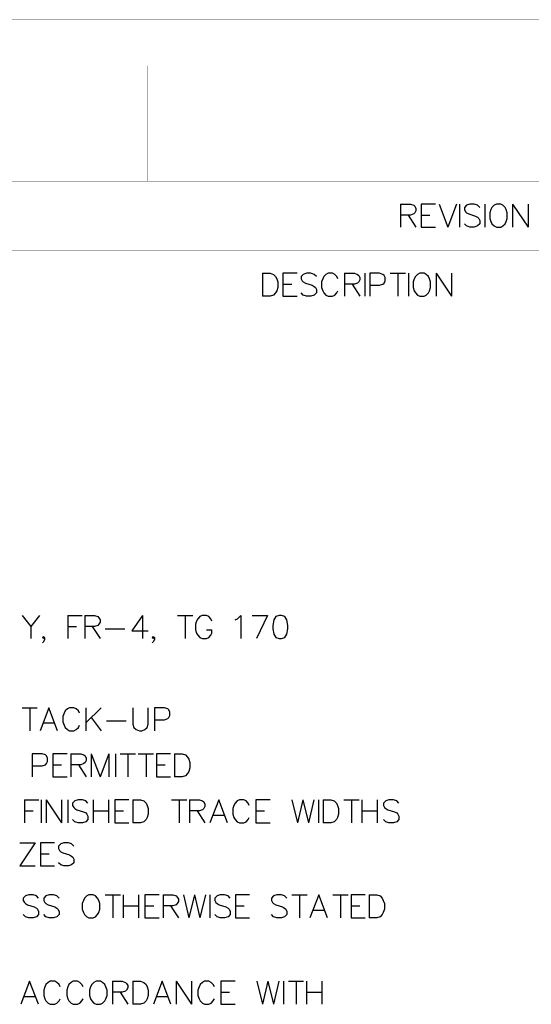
# Model space of a CAD drawing. Header units: millimetres. Extents: x 0 to 559, y 0 to 433.
# Tile 64 of 65: x 403 to 459, y 324 to 433. Entities that reach past the tile are written whole.
import ezdxf

# ---------------------------------------------------------------- set-up
doc = ezdxf.new("R2010")
doc.units = ezdxf.units.MM
doc.layers.add('KeepOutLayer', color=6, linetype='Continuous')
doc.layers.add('Mechanical7', color=56, linetype='Continuous')

msp = doc.modelspace()

# ---------------------------------------------------------------- linework, layer by layer
at = {"layer": 'KeepOutLayer'}
for p, q in [((444.98, 412.44), (444.98, 409.9)), ((444.98, 412.44), (446.07, 412.44)), ((444.98, 412.44), (444.98, 409.9)), ((444.98, 412.44), (446.07, 412.44)), ((446.07, 412.44), (446.43, 412.32)), ((446.07, 412.44), (446.43, 412.32)), ((446.43, 412.32), (446.55, 412.2)), ((446.43, 412.32), (446.55, 412.2)), ((446.55, 411.48), (446.43, 411.36)), ((446.55, 411.48), (446.43, 411.36)), ((446.55, 412.2), (446.68, 411.96)), ((446.55, 412.2), (446.68, 411.96)), ((446.68, 411.72), (446.55, 411.48)), ((446.68, 411.72), (446.55, 411.48)), ((446.68, 411.96), (446.68, 411.72)), ((446.68, 411.96), (446.68, 411.72)), ((448.82, 412.44), (447.24, 412.44)), ((447.24, 412.44), (447.24, 409.9)), ((448.82, 412.44), (447.24, 412.44)), ((447.24, 412.44), (447.24, 409.9)), ((449.24, 412.44), (450.21, 409.9)), ((449.24, 412.44), (450.21, 409.9)), ((451.17, 412.44), (450.21, 409.9)), ((451.17, 412.44), (450.21, 409.9)), ((451.5, 412.44), (451.5, 409.9)), ((451.5, 412.44), (451.5, 409.9)), ((452.27, 412.32), (452.03, 412.08)), ((452.27, 412.32), (452.03, 412.08)), ((452.03, 412.08), (452.03, 411.84)), ((452.03, 412.08), (452.03, 411.84)), ((452.03, 411.84), (452.15, 411.6)), ((452.03, 411.84), (452.15, 411.6)), ((452.15, 411.6), (452.27, 411.48)), ((452.15, 411.6), (452.27, 411.48)), ((452.64, 412.44), (452.27, 412.32)), ((452.64, 412.44), (452.27, 412.32)), ((452.27, 411.48), (452.52, 411.36)), ((452.27, 411.48), (452.52, 411.36)), ((453.12, 412.44), (452.64, 412.44)), ((453.12, 412.44), (452.64, 412.44)), ((453.48, 412.32), (453.12, 412.44)), ((453.48, 412.32), (453.12, 412.44)), ((453.73, 412.08), (453.48, 412.32)), ((453.73, 412.08), (453.48, 412.32)), ((454.29, 412.44), (454.29, 409.9)), ((454.29, 412.44), (454.29, 409.9)), ((454.95, 411.84), (454.83, 411.48)), ((454.95, 411.84), (454.83, 411.48)), ((454.83, 411.48), (454.83, 410.87)), ((454.83, 411.48), (454.83, 410.87)), ((455.07, 412.08), (454.95, 411.84)), ((455.07, 412.08), (454.95, 411.84)), ((455.31, 412.32), (455.07, 412.08)), ((455.31, 412.32), (455.07, 412.08)), ((455.55, 412.44), (455.31, 412.32)), ((455.55, 412.44), (455.31, 412.32)), ((456.04, 412.44), (455.55, 412.44)), ((456.04, 412.44), (455.55, 412.44)), ((456.28, 412.32), (456.04, 412.44)), ((456.28, 412.32), (456.04, 412.44)), ((456.52, 412.08), (456.28, 412.32)), ((456.52, 412.08), (456.28, 412.32)), ((456.64, 411.84), (456.52, 412.08)), ((456.64, 411.84), (456.52, 412.08)), ((456.76, 411.48), (456.64, 411.84)), ((456.76, 411.48), (456.64, 411.84)), ((456.76, 410.87), (456.76, 411.48)), ((456.76, 410.87), (456.76, 411.48)), ((457.35, 412.44), (457.35, 409.9)), ((457.35, 412.44), (459.05, 409.9)), ((457.35, 412.44), (457.35, 409.9)), ((457.35, 412.44), (459.05, 409.9)), ((459.05, 412.44), (459.05, 409.9)), ((459.05, 412.44), (459.05, 409.9)), ((446.07, 411.24), (444.98, 411.24)), ((446.07, 411.24), (444.98, 411.24)), ((445.83, 411.24), (446.68, 409.9)), ((445.83, 411.24), (446.68, 409.9)), ((446.43, 411.36), (446.07, 411.24)), ((446.43, 411.36), (446.07, 411.24)), ((447.24, 411.24), (448.21, 411.24)), ((447.24, 411.24), (448.21, 411.24)), ((452.52, 411.36), (453.24, 411.11)), ((452.52, 411.36), (453.24, 411.11)), ((453.24, 411.11), (453.48, 410.99)), ((453.24, 411.11), (453.48, 410.99)), ((453.48, 410.99), (453.6, 410.87)), ((453.48, 410.99), (453.6, 410.87)), ((453.6, 410.87), (453.73, 410.63)), ((453.6, 410.87), (453.73, 410.63)), ((453.73, 410.63), (453.73, 410.27)), ((453.73, 410.63), (453.73, 410.27)), ((454.83, 410.87), (454.95, 410.51)), ((454.83, 410.87), (454.95, 410.51)), ((454.95, 410.51), (455.07, 410.27)), ((454.95, 410.51), (455.07, 410.27)), ((456.52, 410.27), (456.64, 410.51)), ((456.52, 410.27), (456.64, 410.51)), ((456.64, 410.51), (456.76, 410.87)), ((456.64, 410.51), (456.76, 410.87)), ((447.24, 409.9), (448.82, 409.9)), ((447.24, 409.9), (448.82, 409.9)), ((452.27, 410.03), (452.03, 410.27)), ((452.27, 410.03), (452.03, 410.27)), ((452.64, 409.9), (452.27, 410.03)), ((452.64, 409.9), (452.27, 410.03)), ((453.12, 409.9), (452.64, 409.9)), ((453.12, 409.9), (452.64, 409.9)), ((453.48, 410.03), (453.12, 409.9)), ((453.48, 410.03), (453.12, 409.9)), ((453.73, 410.27), (453.48, 410.03)), ((453.73, 410.27), (453.48, 410.03)), ((455.07, 410.27), (455.31, 410.03)), ((455.07, 410.27), (455.31, 410.03)), ((455.31, 410.03), (455.55, 409.9)), ((455.31, 410.03), (455.55, 409.9)), ((455.55, 409.9), (456.04, 409.9)), ((455.55, 409.9), (456.04, 409.9)), ((456.04, 409.9), (456.28, 410.03)), ((456.04, 409.9), (456.28, 410.03)), ((456.28, 410.03), (456.52, 410.27)), ((456.28, 410.03), (456.52, 410.27)), ((429.74, 404.82), (429.74, 402.28)), ((429.74, 404.82), (430.59, 404.82)), ((429.74, 404.82), (429.74, 402.28)), ((429.74, 404.82), (430.59, 404.82)), ((430.59, 404.82), (430.95, 404.7)), ((430.59, 404.82), (430.95, 404.7)), ((430.95, 404.7), (431.19, 404.46)), ((430.95, 404.7), (431.19, 404.46)), ((431.19, 404.46), (431.31, 404.22)), ((431.19, 404.46), (431.31, 404.22)), ((431.31, 404.22), (431.44, 403.86)), ((431.31, 404.22), (431.44, 403.86)), ((433.58, 404.82), (432, 404.82)), ((432, 404.82), (432, 402.28)), ((433.58, 404.82), (432, 404.82)), ((432, 404.82), (432, 402.28)), ((434.24, 404.7), (434, 404.46)), ((434.24, 404.7), (434, 404.46)), ((434, 404.46), (434, 404.22)), ((434, 404.46), (434, 404.22)), ((434, 404.22), (434.12, 403.98)), ((434, 404.22), (434.12, 403.98)), ((434.12, 403.98), (434.24, 403.86)), ((434.12, 403.98), (434.24, 403.86)), ((434.6, 404.82), (434.24, 404.7)), ((434.6, 404.82), (434.24, 404.7)), ((435.09, 404.82), (434.6, 404.82)), ((435.09, 404.82), (434.6, 404.82)), ((435.45, 404.7), (435.09, 404.82)), ((435.45, 404.7), (435.09, 404.82)), ((435.69, 404.46), (435.45, 404.7)), ((435.69, 404.46), (435.45, 404.7)), ((436.38, 404.22), (436.26, 403.86)), ((436.38, 404.22), (436.26, 403.86)), ((436.5, 404.46), (436.38, 404.22)), ((436.5, 404.46), (436.38, 404.22)), ((436.74, 404.7), (436.5, 404.46)), ((436.74, 404.7), (436.5, 404.46)), ((436.99, 404.82), (436.74, 404.7)), ((436.99, 404.82), (436.74, 404.7)), ((437.47, 404.82), (436.99, 404.82)), ((437.47, 404.82), (436.99, 404.82)), ((437.71, 404.7), (437.47, 404.82)), ((437.71, 404.7), (437.47, 404.82)), ((437.95, 404.46), (437.71, 404.7)), ((437.95, 404.46), (437.71, 404.7)), ((438.07, 404.22), (437.95, 404.46)), ((438.07, 404.22), (437.95, 404.46)), ((438.79, 404.82), (438.79, 402.28)), ((438.79, 404.82), (439.88, 404.82)), ((438.79, 404.82), (438.79, 402.28)), ((438.79, 404.82), (439.88, 404.82)), ((439.88, 404.82), (440.24, 404.7)), ((439.88, 404.82), (440.24, 404.7)), ((440.24, 404.7), (440.36, 404.58)), ((440.24, 404.7), (440.36, 404.58)), ((440.36, 404.58), (440.48, 404.34)), ((440.36, 404.58), (440.48, 404.34)), ((440.48, 404.1), (440.36, 403.86)), ((440.48, 404.1), (440.36, 403.86)), ((440.48, 404.34), (440.48, 404.1)), ((440.48, 404.34), (440.48, 404.1)), ((441.05, 404.82), (441.05, 402.28)), ((441.05, 404.82), (441.05, 402.28)), ((442.67, 404.82), (441.58, 404.82)), ((441.58, 404.82), (441.58, 402.28)), ((442.67, 404.82), (441.58, 404.82)), ((441.58, 404.82), (441.58, 402.28)), ((443.03, 404.7), (442.67, 404.82)), ((443.03, 404.7), (442.67, 404.82)), ((443.15, 404.58), (443.03, 404.7)), ((443.15, 404.58), (443.03, 404.7)), ((443.27, 404.34), (443.15, 404.58)), ((443.27, 404.34), (443.15, 404.58)), ((443.15, 403.74), (443.27, 403.98)), ((443.15, 403.74), (443.27, 403.98)), ((443.27, 403.98), (443.27, 404.34)), ((443.27, 403.98), (443.27, 404.34)), ((443.84, 404.82), (445.54, 404.82)), ((443.84, 404.82), (445.54, 404.82)), ((444.69, 404.82), (444.69, 402.28)), ((444.69, 404.82), (444.69, 402.28)), ((445.84, 404.82), (445.84, 402.28)), ((445.84, 404.82), (445.84, 402.28)), ((446.49, 404.22), (446.37, 403.86)), ((446.49, 404.22), (446.37, 403.86)), ((446.61, 404.46), (446.49, 404.22)), ((446.61, 404.46), (446.49, 404.22)), ((446.85, 404.7), (446.61, 404.46)), ((446.85, 404.7), (446.61, 404.46)), ((447.1, 404.82), (446.85, 404.7)), ((447.1, 404.82), (446.85, 404.7)), ((447.58, 404.82), (447.1, 404.82)), ((447.58, 404.82), (447.1, 404.82)), ((447.82, 404.7), (447.58, 404.82)), ((447.82, 404.7), (447.58, 404.82)), ((448.06, 404.46), (447.82, 404.7)), ((448.06, 404.46), (447.82, 404.7)), ((448.18, 404.22), (448.06, 404.46)), ((448.18, 404.22), (448.06, 404.46)), ((448.3, 403.86), (448.18, 404.22)), ((448.3, 403.86), (448.18, 404.22)), ((448.9, 404.82), (448.9, 402.28)), ((448.9, 404.82), (450.59, 402.28)), ((448.9, 404.82), (448.9, 402.28)), ((448.9, 404.82), (450.59, 402.28)), ((450.59, 404.82), (450.59, 402.28)), ((450.59, 404.82), (450.59, 402.28)), ((431.31, 402.89), (431.19, 402.65)), ((431.31, 402.89), (431.19, 402.65)), ((431.44, 403.25), (431.31, 402.89)), ((431.44, 403.25), (431.31, 402.89)), ((431.44, 403.86), (431.44, 403.25)), ((431.44, 403.86), (431.44, 403.25)), ((432, 403.62), (432.97, 403.62)), ((432, 403.62), (432.97, 403.62)), ((434.24, 403.86), (434.48, 403.74)), ((434.24, 403.86), (434.48, 403.74)), ((434.48, 403.74), (435.21, 403.49)), ((434.48, 403.74), (435.21, 403.49)), ((435.21, 403.49), (435.45, 403.37)), ((435.21, 403.49), (435.45, 403.37)), ((435.45, 403.37), (435.57, 403.25)), ((435.45, 403.37), (435.57, 403.25)), ((435.57, 403.25), (435.69, 403.01)), ((435.57, 403.25), (435.69, 403.01)), ((435.69, 403.01), (435.69, 402.65)), ((435.69, 403.01), (435.69, 402.65)), ((436.26, 403.86), (436.26, 403.25)), ((436.26, 403.86), (436.26, 403.25)), ((436.26, 403.25), (436.38, 402.89)), ((436.26, 403.25), (436.38, 402.89)), ((436.38, 402.89), (436.5, 402.65)), ((436.38, 402.89), (436.5, 402.65)), ((437.95, 402.65), (438.07, 402.89)), ((437.95, 402.65), (438.07, 402.89)), ((439.88, 403.62), (438.79, 403.62)), ((439.88, 403.62), (438.79, 403.62)), ((439.63, 403.62), (440.48, 402.28)), ((439.63, 403.62), (440.48, 402.28)), ((440.24, 403.74), (439.88, 403.62)), ((440.24, 403.74), (439.88, 403.62)), ((440.36, 403.86), (440.24, 403.74)), ((440.36, 403.86), (440.24, 403.74)), ((441.58, 403.49), (442.67, 403.49)), ((441.58, 403.49), (442.67, 403.49)), ((442.67, 403.49), (443.03, 403.62)), ((442.67, 403.49), (443.03, 403.62)), ((443.03, 403.62), (443.15, 403.74)), ((443.03, 403.62), (443.15, 403.74)), ((446.37, 403.86), (446.37, 403.25)), ((446.37, 403.86), (446.37, 403.25)), ((446.37, 403.25), (446.49, 402.89)), ((446.37, 403.25), (446.49, 402.89)), ((446.49, 402.89), (446.61, 402.65)), ((446.49, 402.89), (446.61, 402.65)), ((448.06, 402.65), (448.18, 402.89)), ((448.06, 402.65), (448.18, 402.89)), ((448.18, 402.89), (448.3, 403.25)), ((448.18, 402.89), (448.3, 403.25)), ((448.3, 403.25), (448.3, 403.86)), ((448.3, 403.25), (448.3, 403.86)), ((430.59, 402.28), (429.74, 402.28)), ((430.59, 402.28), (429.74, 402.28)), ((430.95, 402.41), (430.59, 402.28)), ((430.95, 402.41), (430.59, 402.28)), ((431.19, 402.65), (430.95, 402.41)), ((431.19, 402.65), (430.95, 402.41)), ((432, 402.28), (433.58, 402.28)), ((432, 402.28), (433.58, 402.28)), ((434.24, 402.41), (434, 402.65)), ((434.24, 402.41), (434, 402.65)), ((434.6, 402.28), (434.24, 402.41)), ((434.6, 402.28), (434.24, 402.41)), ((435.09, 402.28), (434.6, 402.28)), ((435.09, 402.28), (434.6, 402.28)), ((435.45, 402.41), (435.09, 402.28)), ((435.45, 402.41), (435.09, 402.28)), ((435.69, 402.65), (435.45, 402.41)), ((435.69, 402.65), (435.45, 402.41)), ((436.5, 402.65), (436.74, 402.41)), ((436.5, 402.65), (436.74, 402.41)), ((436.74, 402.41), (436.99, 402.28)), ((436.74, 402.41), (436.99, 402.28)), ((436.99, 402.28), (437.47, 402.28)), ((436.99, 402.28), (437.47, 402.28)), ((437.47, 402.28), (437.71, 402.41)), ((437.47, 402.28), (437.71, 402.41)), ((437.71, 402.41), (437.95, 402.65)), ((437.71, 402.41), (437.95, 402.65)), ((446.61, 402.65), (446.85, 402.41)), ((446.61, 402.65), (446.85, 402.41)), ((446.85, 402.41), (447.1, 402.28)), ((446.85, 402.41), (447.1, 402.28)), ((447.1, 402.28), (447.58, 402.28)), ((447.1, 402.28), (447.58, 402.28)), ((447.58, 402.28), (447.82, 402.41)), ((447.58, 402.28), (447.82, 402.41)), ((447.82, 402.41), (448.06, 402.65)), ((447.82, 402.41), (448.06, 402.65))]:
    msp.add_line(p, q, dxfattribs=at)
at = {"layer": 'KeepOutLayer', "const_width": 0.0254}
for points in [[(0.48, 432.76), (559.28, 432.76)], [(0.48, 432.76), (559.28, 432.76)], [(417.04, 417.52), (417.04, 427.68)], [(417.04, 417.52), (417.04, 427.68)], [(417.04, 414.98), (417.04, 417.52)], [(417.04, 414.98), (417.04, 417.52)], [(69.06, 414.98), (544.04, 414.98)], [(69.06, 414.98), (544.04, 414.98)], [(381.48, 407.36), (546.58, 407.36)], [(381.48, 407.36), (546.58, 407.36)], [(381.48, 399.74), (546.58, 399.74)], [(381.48, 399.74), (546.58, 399.74)]]:
    msp.add_lwpolyline(points, dxfattribs=at)
at = {"layer": 'KeepOutLayer', "const_width": 0.0127}
for points in [[(417.04, 427.68, 1), (417.05, 427.68, 1)], [(417.04, 427.68, 1), (417.05, 427.68, 1)], [(417.04, 417.52, 1), (417.05, 417.52, 1)], [(417.04, 417.52, 1), (417.05, 417.52, 1)], [(417.04, 417.52, 1), (417.05, 417.52, 1)], [(417.04, 417.52, 1), (417.05, 417.52, 1)], [(417.04, 414.98, 1), (417.05, 414.98, 1)], [(417.04, 414.98, 1), (417.05, 414.98, 1)]]:
    msp.add_lwpolyline(points, format="xyb", close=True, dxfattribs=at)
at = {"layer": 'Mechanical7'}
for p, q in [((403.19, 367.08), (404.16, 365.87)), ((403.19, 367.08), (404.16, 365.87)), ((405.13, 367.08), (404.16, 365.87)), ((405.13, 367.08), (404.16, 365.87)), ((408.25, 367.08), (408.25, 364.54)), ((408.25, 367.08), (409.82, 367.08)), ((408.25, 367.08), (408.25, 364.54)), ((408.25, 367.08), (409.82, 367.08)), ((410.11, 367.08), (410.11, 364.54)), ((410.11, 367.08), (411.2, 367.08)), ((410.11, 367.08), (410.11, 364.54)), ((410.11, 367.08), (411.2, 367.08)), ((411.2, 367.08), (411.56, 366.96)), ((411.2, 367.08), (411.56, 366.96)), ((411.56, 366.96), (411.68, 366.84)), ((411.56, 366.96), (411.68, 366.84)), ((416.5, 367.08), (415.3, 365.39)), ((416.5, 367.08), (415.3, 365.39)), ((416.5, 367.08), (416.5, 364.54)), ((416.5, 367.08), (416.5, 364.54)), ((420.35, 367.08), (422.04, 367.08)), ((420.35, 367.08), (422.04, 367.08)), ((421.2, 367.08), (421.2, 364.54)), ((421.2, 367.08), (421.2, 364.54)), ((422.83, 366.96), (422.59, 366.72)), ((422.83, 366.96), (422.59, 366.72)), ((423.07, 367.08), (422.83, 366.96)), ((423.07, 367.08), (422.83, 366.96)), ((423.55, 367.08), (423.07, 367.08)), ((423.55, 367.08), (423.07, 367.08)), ((423.8, 366.96), (423.55, 367.08)), ((423.8, 366.96), (423.55, 367.08)), ((424.04, 366.72), (423.8, 366.96)), ((424.04, 366.72), (423.8, 366.96)), ((426.98, 366.72), (427.34, 367.08)), ((426.98, 366.72), (427.34, 367.08)), ((427.34, 367.08), (427.34, 364.54)), ((427.34, 367.08), (427.34, 364.54)), ((428.6, 367.08), (430.29, 367.08)), ((428.6, 367.08), (430.29, 367.08)), ((430.29, 367.08), (429.08, 364.54)), ((430.29, 367.08), (429.08, 364.54)), ((431.22, 366.96), (430.98, 366.6)), ((431.22, 366.96), (430.98, 366.6)), ((431.58, 367.08), (431.22, 366.96)), ((431.58, 367.08), (431.22, 366.96)), ((431.83, 367.08), (431.58, 367.08)), ((431.83, 367.08), (431.58, 367.08)), ((432.19, 366.96), (431.83, 367.08)), ((432.19, 366.96), (431.83, 367.08)), ((432.43, 366.6), (432.19, 366.96)), ((432.43, 366.6), (432.19, 366.96)), ((404.16, 365.87), (404.16, 364.54)), ((404.16, 365.87), (404.16, 364.54)), ((408.25, 365.87), (409.21, 365.87)), ((408.25, 365.87), (409.21, 365.87)), ((411.2, 365.87), (410.11, 365.87)), ((411.2, 365.87), (410.11, 365.87)), ((410.95, 365.87), (411.8, 364.54)), ((410.95, 365.87), (411.8, 364.54)), ((411.56, 365.99), (411.2, 365.87)), ((411.56, 365.99), (411.2, 365.87)), ((411.68, 366.11), (411.56, 365.99)), ((411.68, 366.11), (411.56, 365.99)), ((411.68, 366.84), (411.8, 366.6)), ((411.68, 366.84), (411.8, 366.6)), ((411.8, 366.35), (411.68, 366.11)), ((411.8, 366.35), (411.68, 366.11)), ((411.8, 366.6), (411.8, 366.35)), ((411.8, 366.6), (411.8, 366.35)), ((422.47, 366.47), (422.35, 366.11)), ((422.47, 366.47), (422.35, 366.11)), ((422.35, 366.11), (422.35, 365.51)), ((422.35, 366.11), (422.35, 365.51)), ((422.59, 366.72), (422.47, 366.47)), ((422.59, 366.72), (422.47, 366.47)), ((424.16, 366.47), (424.04, 366.72)), ((424.16, 366.47), (424.04, 366.72)), ((426.73, 366.6), (426.98, 366.72)), ((426.73, 366.6), (426.98, 366.72)), ((430.98, 366.6), (430.86, 365.99)), ((430.98, 366.6), (430.86, 365.99)), ((430.86, 365.99), (430.86, 365.63)), ((430.86, 365.99), (430.86, 365.63)), ((432.55, 365.99), (432.43, 366.6)), ((432.55, 365.99), (432.43, 366.6)), ((432.55, 365.63), (432.55, 365.99)), ((432.55, 365.63), (432.55, 365.99)), ((405.45, 364.66), (405.57, 364.78)), ((405.45, 364.66), (405.57, 364.78)), ((405.57, 364.78), (405.69, 364.66)), ((405.57, 364.78), (405.69, 364.66)), ((412.37, 365.63), (414.55, 365.63)), ((412.37, 365.63), (414.55, 365.63)), ((415.3, 365.39), (417.11, 365.39)), ((415.3, 365.39), (417.11, 365.39)), ((417.56, 364.66), (417.68, 364.78)), ((417.56, 364.66), (417.68, 364.78)), ((417.68, 364.78), (417.8, 364.66)), ((417.68, 364.78), (417.8, 364.66)), ((422.35, 365.51), (422.47, 365.14)), ((422.35, 365.51), (422.47, 365.14)), ((422.47, 365.14), (422.59, 364.9)), ((422.47, 365.14), (422.59, 364.9)), ((422.59, 364.9), (422.83, 364.66)), ((422.59, 364.9), (422.83, 364.66)), ((423.55, 365.51), (424.16, 365.51)), ((423.55, 365.51), (424.16, 365.51)), ((423.8, 364.66), (424.04, 364.9)), ((423.8, 364.66), (424.04, 364.9)), ((424.04, 364.9), (424.16, 365.14)), ((424.04, 364.9), (424.16, 365.14)), ((424.16, 365.14), (424.16, 365.51)), ((424.16, 365.14), (424.16, 365.51)), ((430.86, 365.63), (430.98, 365.02)), ((430.86, 365.63), (430.98, 365.02)), ((430.98, 365.02), (431.22, 364.66)), ((430.98, 365.02), (431.22, 364.66)), ((432.19, 364.66), (432.43, 365.02)), ((432.19, 364.66), (432.43, 365.02)), ((432.43, 365.02), (432.55, 365.63)), ((432.43, 365.02), (432.55, 365.63)), ((405.57, 364.54), (405.45, 364.66)), ((405.57, 364.54), (405.45, 364.66)), ((405.57, 364.18), (405.45, 364.06)), ((405.57, 364.18), (405.45, 364.06)), ((405.69, 364.66), (405.57, 364.54)), ((405.69, 364.66), (405.57, 364.54)), ((405.69, 364.42), (405.57, 364.18)), ((405.69, 364.42), (405.57, 364.18)), ((405.69, 364.66), (405.69, 364.42)), ((405.69, 364.66), (405.69, 364.42)), ((417.68, 364.54), (417.56, 364.66)), ((417.68, 364.54), (417.56, 364.66)), ((417.68, 364.18), (417.56, 364.06)), ((417.68, 364.18), (417.56, 364.06)), ((417.8, 364.66), (417.68, 364.54)), ((417.8, 364.66), (417.68, 364.54)), ((417.8, 364.42), (417.68, 364.18)), ((417.8, 364.42), (417.68, 364.18)), ((417.8, 364.66), (417.8, 364.42)), ((417.8, 364.66), (417.8, 364.42)), ((422.83, 364.66), (423.07, 364.54)), ((422.83, 364.66), (423.07, 364.54)), ((423.07, 364.54), (423.55, 364.54)), ((423.07, 364.54), (423.55, 364.54)), ((423.55, 364.54), (423.8, 364.66)), ((423.55, 364.54), (423.8, 364.66)), ((431.22, 364.66), (431.58, 364.54)), ((431.22, 364.66), (431.58, 364.54)), ((431.58, 364.54), (431.83, 364.54)), ((431.58, 364.54), (431.83, 364.54)), ((431.83, 364.54), (432.19, 364.66)), ((431.83, 364.54), (432.19, 364.66)), ((403.19, 356.92), (404.88, 356.92)), ((403.19, 356.92), (404.88, 356.92)), ((404.04, 356.92), (404.04, 354.38)), ((404.04, 356.92), (404.04, 354.38)), ((406.15, 356.92), (405.19, 354.38)), ((406.15, 356.92), (405.19, 354.38)), ((407.12, 354.38), (406.15, 356.92)), ((407.12, 354.38), (406.15, 356.92)), ((407.83, 356.31), (407.71, 355.95)), ((407.83, 356.31), (407.71, 355.95)), ((407.95, 356.56), (407.83, 356.31)), ((407.95, 356.56), (407.83, 356.31)), ((408.2, 356.8), (407.95, 356.56)), ((408.2, 356.8), (407.95, 356.56)), ((408.44, 356.92), (408.2, 356.8)), ((408.44, 356.92), (408.2, 356.8)), ((408.92, 356.92), (408.44, 356.92)), ((408.92, 356.92), (408.44, 356.92)), ((409.16, 356.8), (408.92, 356.92)), ((409.16, 356.8), (408.92, 356.92)), ((409.41, 356.56), (409.16, 356.8)), ((409.41, 356.56), (409.16, 356.8)), ((409.53, 356.31), (409.41, 356.56)), ((409.53, 356.31), (409.41, 356.56)), ((410.24, 356.92), (410.24, 354.38)), ((411.93, 356.92), (410.24, 355.23)), ((410.24, 356.92), (410.24, 354.38)), ((411.93, 356.92), (410.24, 355.23)), ((415.43, 356.92), (415.43, 355.11)), ((415.43, 356.92), (415.43, 355.11)), ((417.12, 355.11), (417.12, 356.92)), ((417.12, 355.11), (417.12, 356.92)), ((418.91, 356.92), (417.82, 356.92)), ((417.82, 356.92), (417.82, 354.38)), ((418.91, 356.92), (417.82, 356.92)), ((417.82, 356.92), (417.82, 354.38)), ((419.27, 356.8), (418.91, 356.92)), ((419.27, 356.8), (418.91, 356.92)), ((419.39, 356.68), (419.27, 356.8)), ((419.39, 356.68), (419.27, 356.8)), ((419.52, 356.44), (419.39, 356.68)), ((419.52, 356.44), (419.39, 356.68)), ((419.52, 356.07), (419.52, 356.44)), ((419.52, 356.07), (419.52, 356.44)), ((405.55, 355.23), (406.76, 355.23)), ((405.55, 355.23), (406.76, 355.23)), ((407.71, 355.95), (407.71, 355.35)), ((407.71, 355.95), (407.71, 355.35)), ((407.71, 355.35), (407.83, 354.98)), ((407.71, 355.35), (407.83, 354.98)), ((410.84, 355.83), (411.93, 354.38)), ((410.84, 355.83), (411.93, 354.38)), ((412.5, 355.47), (414.68, 355.47)), ((412.5, 355.47), (414.68, 355.47)), ((415.43, 355.11), (415.55, 354.74)), ((415.43, 355.11), (415.55, 354.74)), ((417, 354.74), (417.12, 355.11)), ((417, 354.74), (417.12, 355.11)), ((417.82, 355.59), (418.91, 355.59)), ((417.82, 355.59), (418.91, 355.59)), ((418.91, 355.59), (419.27, 355.71)), ((418.91, 355.59), (419.27, 355.71)), ((419.27, 355.71), (419.39, 355.83)), ((419.27, 355.71), (419.39, 355.83)), ((419.39, 355.83), (419.52, 356.07)), ((419.39, 355.83), (419.52, 356.07)), ((407.83, 354.98), (407.95, 354.74)), ((407.83, 354.98), (407.95, 354.74)), ((407.95, 354.74), (408.2, 354.5)), ((407.95, 354.74), (408.2, 354.5)), ((408.2, 354.5), (408.44, 354.38)), ((408.2, 354.5), (408.44, 354.38)), ((408.44, 354.38), (408.92, 354.38)), ((408.44, 354.38), (408.92, 354.38)), ((408.92, 354.38), (409.16, 354.5)), ((408.92, 354.38), (409.16, 354.5)), ((409.16, 354.5), (409.41, 354.74)), ((409.16, 354.5), (409.41, 354.74)), ((409.41, 354.74), (409.53, 354.98)), ((409.41, 354.74), (409.53, 354.98)), ((415.55, 354.74), (415.79, 354.5)), ((415.55, 354.74), (415.79, 354.5)), ((415.79, 354.5), (416.15, 354.38)), ((415.79, 354.5), (416.15, 354.38)), ((416.15, 354.38), (416.4, 354.38)), ((416.15, 354.38), (416.4, 354.38)), ((416.4, 354.38), (416.76, 354.5)), ((416.4, 354.38), (416.76, 354.5)), ((416.76, 354.5), (417, 354.74)), ((416.76, 354.5), (417, 354.74)), ((405.41, 351.84), (404.32, 351.84)), ((404.32, 351.84), (404.32, 349.3)), ((405.41, 351.84), (404.32, 351.84)), ((404.32, 351.84), (404.32, 349.3)), ((405.78, 351.72), (405.41, 351.84)), ((405.78, 351.72), (405.41, 351.84)), ((408.16, 351.84), (406.59, 351.84)), ((406.59, 351.84), (406.59, 349.3)), ((408.16, 351.84), (406.59, 351.84)), ((406.59, 351.84), (406.59, 349.3)), ((408.58, 351.84), (408.58, 349.3)), ((408.58, 351.84), (409.67, 351.84)), ((408.58, 351.84), (408.58, 349.3)), ((408.58, 351.84), (409.67, 351.84)), ((409.67, 351.84), (410.03, 351.72)), ((409.67, 351.84), (410.03, 351.72)), ((410.84, 351.84), (410.84, 349.3)), ((410.84, 351.84), (411.81, 349.3)), ((410.84, 351.84), (410.84, 349.3)), ((410.84, 351.84), (411.81, 349.3)), ((412.78, 351.84), (411.81, 349.3)), ((412.78, 351.84), (411.81, 349.3)), ((412.78, 351.84), (412.78, 349.3)), ((412.78, 351.84), (412.78, 349.3)), ((413.5, 351.84), (413.5, 349.3)), ((413.5, 351.84), (413.5, 349.3)), ((414.03, 351.84), (415.73, 351.84)), ((414.03, 351.84), (415.73, 351.84)), ((414.88, 351.84), (414.88, 349.3)), ((414.88, 351.84), (414.88, 349.3)), ((416.03, 351.84), (417.72, 351.84)), ((416.03, 351.84), (417.72, 351.84)), ((416.88, 351.84), (416.88, 349.3)), ((416.88, 351.84), (416.88, 349.3)), ((419.6, 351.84), (418.03, 351.84)), ((418.03, 351.84), (418.03, 349.3)), ((419.6, 351.84), (418.03, 351.84)), ((418.03, 351.84), (418.03, 349.3)), ((420.02, 351.84), (420.02, 349.3)), ((420.02, 351.84), (420.87, 351.84)), ((420.02, 351.84), (420.02, 349.3)), ((420.02, 351.84), (420.87, 351.84)), ((420.87, 351.84), (421.23, 351.72)), ((420.87, 351.84), (421.23, 351.72)), ((405.9, 351.6), (405.78, 351.72)), ((405.9, 351.6), (405.78, 351.72)), ((405.78, 350.63), (405.9, 350.75)), ((405.78, 350.63), (405.9, 350.75)), ((406.02, 351.36), (405.9, 351.6)), ((406.02, 351.36), (405.9, 351.6)), ((405.9, 350.75), (406.02, 350.99)), ((405.9, 350.75), (406.02, 350.99)), ((406.02, 350.99), (406.02, 351.36)), ((406.02, 350.99), (406.02, 351.36)), ((410.03, 350.75), (409.67, 350.63)), ((410.03, 350.75), (409.67, 350.63)), ((410.03, 351.72), (410.15, 351.6)), ((410.03, 351.72), (410.15, 351.6)), ((410.15, 350.87), (410.03, 350.75)), ((410.15, 350.87), (410.03, 350.75)), ((410.15, 351.6), (410.27, 351.36)), ((410.15, 351.6), (410.27, 351.36)), ((410.27, 351.11), (410.15, 350.87)), ((410.27, 351.11), (410.15, 350.87)), ((410.27, 351.36), (410.27, 351.11)), ((410.27, 351.36), (410.27, 351.11)), ((421.23, 351.72), (421.47, 351.48)), ((421.23, 351.72), (421.47, 351.48)), ((421.47, 351.48), (421.59, 351.23)), ((421.47, 351.48), (421.59, 351.23)), ((421.59, 351.23), (421.71, 350.87)), ((421.59, 351.23), (421.71, 350.87)), ((421.71, 350.87), (421.71, 350.27)), ((421.71, 350.87), (421.71, 350.27)), ((404.32, 350.51), (405.41, 350.51)), ((404.32, 350.51), (405.41, 350.51)), ((405.41, 350.51), (405.78, 350.63)), ((405.41, 350.51), (405.78, 350.63)), ((406.59, 350.63), (407.55, 350.63)), ((406.59, 350.63), (407.55, 350.63)), ((409.67, 350.63), (408.58, 350.63)), ((409.67, 350.63), (408.58, 350.63)), ((409.43, 350.63), (410.27, 349.3)), ((409.43, 350.63), (410.27, 349.3)), ((418.03, 350.63), (418.99, 350.63)), ((418.03, 350.63), (418.99, 350.63)), ((421.47, 349.66), (421.23, 349.42)), ((421.47, 349.66), (421.23, 349.42)), ((421.59, 349.9), (421.47, 349.66)), ((421.59, 349.9), (421.47, 349.66)), ((421.71, 350.27), (421.59, 349.9)), ((421.71, 350.27), (421.59, 349.9)), ((406.59, 349.3), (408.16, 349.3)), ((406.59, 349.3), (408.16, 349.3)), ((418.03, 349.3), (419.6, 349.3)), ((418.03, 349.3), (419.6, 349.3)), ((420.87, 349.3), (420.02, 349.3)), ((420.87, 349.3), (420.02, 349.3)), ((421.23, 349.42), (420.87, 349.3)), ((421.23, 349.42), (420.87, 349.3)), ((403.46, 346.76), (403.46, 344.22)), ((403.46, 346.76), (405.03, 346.76)), ((403.46, 346.76), (403.46, 344.22)), ((403.46, 346.76), (405.03, 346.76)), ((405.32, 346.76), (405.32, 344.22)), ((405.32, 346.76), (405.32, 344.22)), ((405.85, 346.76), (405.85, 344.22)), ((405.85, 346.76), (407.54, 344.22)), ((405.85, 346.76), (405.85, 344.22)), ((405.85, 346.76), (407.54, 344.22)), ((407.54, 346.76), (407.54, 344.22)), ((407.54, 346.76), (407.54, 344.22)), ((408.25, 346.76), (408.25, 344.22)), ((408.25, 346.76), (408.25, 344.22)), ((409.02, 346.64), (408.78, 346.4)), ((409.02, 346.64), (408.78, 346.4)), ((408.78, 346.4), (408.78, 346.15)), ((408.78, 346.4), (408.78, 346.15)), ((409.38, 346.76), (409.02, 346.64)), ((409.38, 346.76), (409.02, 346.64)), ((409.87, 346.76), (409.38, 346.76)), ((409.87, 346.76), (409.38, 346.76)), ((410.23, 346.64), (409.87, 346.76)), ((410.23, 346.64), (409.87, 346.76)), ((410.47, 346.4), (410.23, 346.64)), ((410.47, 346.4), (410.23, 346.64)), ((411.04, 346.76), (411.04, 344.22)), ((411.04, 346.76), (411.04, 344.22)), ((412.73, 346.76), (412.73, 344.22)), ((412.73, 346.76), (412.73, 344.22)), ((415, 346.76), (413.43, 346.76)), ((413.43, 346.76), (413.43, 344.22)), ((415, 346.76), (413.43, 346.76)), ((413.43, 346.76), (413.43, 344.22)), ((415.43, 346.76), (415.43, 344.22)), ((415.43, 346.76), (416.27, 346.76)), ((415.43, 346.76), (415.43, 344.22)), ((415.43, 346.76), (416.27, 346.76)), ((416.27, 346.76), (416.64, 346.64)), ((416.27, 346.76), (416.64, 346.64)), ((416.64, 346.64), (416.88, 346.4)), ((416.64, 346.64), (416.88, 346.4)), ((416.88, 346.4), (417, 346.15)), ((416.88, 346.4), (417, 346.15)), ((419.68, 346.76), (421.38, 346.76)), ((419.68, 346.76), (421.38, 346.76)), ((420.53, 346.76), (420.53, 344.22)), ((420.53, 346.76), (420.53, 344.22)), ((421.68, 346.76), (421.68, 344.22)), ((421.68, 346.76), (422.77, 346.76)), ((421.68, 346.76), (421.68, 344.22)), ((421.68, 346.76), (422.77, 346.76)), ((422.77, 346.76), (423.13, 346.64)), ((422.77, 346.76), (423.13, 346.64)), ((423.13, 346.64), (423.25, 346.52)), ((423.13, 346.64), (423.25, 346.52)), ((423.25, 346.52), (423.37, 346.28)), ((423.25, 346.52), (423.37, 346.28)), ((424.91, 346.76), (423.94, 344.22)), ((424.91, 346.76), (423.94, 344.22)), ((425.88, 344.22), (424.91, 346.76)), ((425.88, 344.22), (424.91, 346.76)), ((426.71, 346.4), (426.59, 346.15)), ((426.71, 346.4), (426.59, 346.15)), ((426.95, 346.64), (426.71, 346.4)), ((426.95, 346.64), (426.71, 346.4)), ((427.19, 346.76), (426.95, 346.64)), ((427.19, 346.76), (426.95, 346.64)), ((427.68, 346.76), (427.19, 346.76)), ((427.68, 346.76), (427.19, 346.76)), ((427.92, 346.64), (427.68, 346.76)), ((427.92, 346.64), (427.68, 346.76)), ((428.16, 346.4), (427.92, 346.64)), ((428.16, 346.4), (427.92, 346.64)), ((428.28, 346.15), (428.16, 346.4)), ((428.28, 346.15), (428.16, 346.4)), ((430.57, 346.76), (429, 346.76)), ((429, 346.76), (429, 344.22)), ((430.57, 346.76), (429, 346.76)), ((429, 346.76), (429, 344.22)), ((432.99, 346.76), (433.59, 344.22)), ((432.99, 346.76), (433.59, 344.22)), ((434.2, 346.76), (433.59, 344.22)), ((434.2, 346.76), (433.59, 344.22)), ((434.2, 346.76), (434.8, 344.22)), ((434.2, 346.76), (434.8, 344.22)), ((435.41, 346.76), (434.8, 344.22)), ((435.41, 346.76), (434.8, 344.22)), ((435.91, 346.76), (435.91, 344.22)), ((435.91, 346.76), (435.91, 344.22)), ((436.45, 346.76), (436.45, 344.22)), ((436.45, 346.76), (437.29, 346.76)), ((436.45, 346.76), (436.45, 344.22)), ((436.45, 346.76), (437.29, 346.76)), ((437.29, 346.76), (437.65, 346.64)), ((437.29, 346.76), (437.65, 346.64)), ((437.65, 346.64), (437.9, 346.4)), ((437.65, 346.64), (437.9, 346.4)), ((437.9, 346.4), (438.02, 346.15)), ((437.9, 346.4), (438.02, 346.15)), ((438.71, 346.76), (440.4, 346.76)), ((438.71, 346.76), (440.4, 346.76)), ((439.55, 346.76), (439.55, 344.22)), ((439.55, 346.76), (439.55, 344.22)), ((440.7, 346.76), (440.7, 344.22)), ((440.7, 346.76), (440.7, 344.22)), ((442.39, 346.76), (442.39, 344.22)), ((442.39, 346.76), (442.39, 344.22)), ((443.34, 346.64), (443.1, 346.4)), ((443.34, 346.64), (443.1, 346.4)), ((443.1, 346.4), (443.1, 346.15)), ((443.1, 346.4), (443.1, 346.15)), ((443.7, 346.76), (443.34, 346.64)), ((443.7, 346.76), (443.34, 346.64)), ((444.18, 346.76), (443.7, 346.76)), ((444.18, 346.76), (443.7, 346.76)), ((444.55, 346.64), (444.18, 346.76)), ((444.55, 346.64), (444.18, 346.76)), ((444.79, 346.4), (444.55, 346.64)), ((444.79, 346.4), (444.55, 346.64)), ((403.46, 345.55), (404.42, 345.55)), ((403.46, 345.55), (404.42, 345.55)), ((408.78, 346.15), (408.9, 345.91)), ((408.78, 346.15), (408.9, 345.91)), ((408.9, 345.91), (409.02, 345.79)), ((408.9, 345.91), (409.02, 345.79)), ((409.02, 345.79), (409.26, 345.67)), ((409.02, 345.79), (409.26, 345.67)), ((409.26, 345.67), (409.99, 345.43)), ((409.26, 345.67), (409.99, 345.43)), ((409.99, 345.43), (410.23, 345.31)), ((409.99, 345.43), (410.23, 345.31)), ((410.23, 345.31), (410.35, 345.19)), ((410.23, 345.31), (410.35, 345.19)), ((411.04, 345.55), (412.73, 345.55)), ((411.04, 345.55), (412.73, 345.55)), ((413.43, 345.55), (414.4, 345.55)), ((413.43, 345.55), (414.4, 345.55)), ((417, 346.15), (417.12, 345.79)), ((417, 346.15), (417.12, 345.79)), ((417.12, 345.79), (417.12, 345.19)), ((417.12, 345.79), (417.12, 345.19)), ((422.77, 345.55), (421.68, 345.55)), ((422.77, 345.55), (421.68, 345.55)), ((422.53, 345.55), (423.37, 344.22)), ((422.53, 345.55), (423.37, 344.22)), ((423.13, 345.67), (422.77, 345.55)), ((423.13, 345.67), (422.77, 345.55)), ((423.25, 345.79), (423.13, 345.67)), ((423.25, 345.79), (423.13, 345.67)), ((423.37, 346.03), (423.25, 345.79)), ((423.37, 346.03), (423.25, 345.79)), ((423.37, 346.28), (423.37, 346.03)), ((423.37, 346.28), (423.37, 346.03)), ((426.59, 346.15), (426.47, 345.79)), ((426.59, 346.15), (426.47, 345.79)), ((426.47, 345.79), (426.47, 345.19)), ((426.47, 345.79), (426.47, 345.19)), ((429, 345.55), (429.96, 345.55)), ((429, 345.55), (429.96, 345.55)), ((438.02, 346.15), (438.14, 345.79)), ((438.02, 346.15), (438.14, 345.79)), ((438.14, 345.79), (438.14, 345.19)), ((438.14, 345.79), (438.14, 345.19)), ((440.7, 345.55), (442.39, 345.55)), ((440.7, 345.55), (442.39, 345.55)), ((443.1, 346.15), (443.22, 345.91)), ((443.1, 346.15), (443.22, 345.91)), ((443.22, 345.91), (443.34, 345.79)), ((443.22, 345.91), (443.34, 345.79)), ((443.34, 345.79), (443.58, 345.67)), ((443.34, 345.79), (443.58, 345.67)), ((443.58, 345.67), (444.31, 345.43)), ((443.58, 345.67), (444.31, 345.43)), ((444.31, 345.43), (444.55, 345.31)), ((444.31, 345.43), (444.55, 345.31)), ((444.55, 345.31), (444.67, 345.19)), ((444.55, 345.31), (444.67, 345.19)), ((409.02, 344.34), (408.78, 344.58)), ((409.02, 344.34), (408.78, 344.58)), ((409.38, 344.22), (409.02, 344.34)), ((409.38, 344.22), (409.02, 344.34)), ((409.87, 344.22), (409.38, 344.22)), ((409.87, 344.22), (409.38, 344.22)), ((410.23, 344.34), (409.87, 344.22)), ((410.23, 344.34), (409.87, 344.22)), ((410.47, 344.58), (410.23, 344.34)), ((410.47, 344.58), (410.23, 344.34)), ((410.35, 345.19), (410.47, 344.95)), ((410.35, 345.19), (410.47, 344.95)), ((410.47, 344.95), (410.47, 344.58)), ((410.47, 344.95), (410.47, 344.58)), ((413.43, 344.22), (415, 344.22)), ((413.43, 344.22), (415, 344.22)), ((416.27, 344.22), (415.43, 344.22)), ((416.27, 344.22), (415.43, 344.22)), ((416.64, 344.34), (416.27, 344.22)), ((416.64, 344.34), (416.27, 344.22)), ((416.88, 344.58), (416.64, 344.34)), ((416.88, 344.58), (416.64, 344.34)), ((417, 344.82), (416.88, 344.58)), ((417, 344.82), (416.88, 344.58)), ((417.12, 345.19), (417, 344.82)), ((417.12, 345.19), (417, 344.82)), ((424.3, 345.07), (425.51, 345.07)), ((424.3, 345.07), (425.51, 345.07)), ((426.47, 345.19), (426.59, 344.82)), ((426.47, 345.19), (426.59, 344.82)), ((426.59, 344.82), (426.71, 344.58)), ((426.59, 344.82), (426.71, 344.58)), ((426.71, 344.58), (426.95, 344.34)), ((426.71, 344.58), (426.95, 344.34)), ((426.95, 344.34), (427.19, 344.22)), ((426.95, 344.34), (427.19, 344.22)), ((427.19, 344.22), (427.68, 344.22)), ((427.19, 344.22), (427.68, 344.22)), ((427.68, 344.22), (427.92, 344.34)), ((427.68, 344.22), (427.92, 344.34)), ((427.92, 344.34), (428.16, 344.58)), ((427.92, 344.34), (428.16, 344.58)), ((428.16, 344.58), (428.28, 344.82)), ((428.16, 344.58), (428.28, 344.82)), ((429, 344.22), (430.57, 344.22)), ((429, 344.22), (430.57, 344.22)), ((437.29, 344.22), (436.45, 344.22)), ((437.29, 344.22), (436.45, 344.22)), ((437.65, 344.34), (437.29, 344.22)), ((437.65, 344.34), (437.29, 344.22)), ((437.9, 344.58), (437.65, 344.34)), ((437.9, 344.58), (437.65, 344.34)), ((438.02, 344.82), (437.9, 344.58)), ((438.02, 344.82), (437.9, 344.58)), ((438.14, 345.19), (438.02, 344.82)), ((438.14, 345.19), (438.02, 344.82)), ((443.34, 344.34), (443.1, 344.58)), ((443.34, 344.34), (443.1, 344.58)), ((443.7, 344.22), (443.34, 344.34)), ((443.7, 344.22), (443.34, 344.34)), ((444.18, 344.22), (443.7, 344.22)), ((444.18, 344.22), (443.7, 344.22)), ((444.55, 344.34), (444.18, 344.22)), ((444.55, 344.34), (444.18, 344.22)), ((444.79, 344.58), (444.55, 344.34)), ((444.79, 344.58), (444.55, 344.34)), ((444.67, 345.19), (444.79, 344.95)), ((444.67, 345.19), (444.79, 344.95)), ((444.79, 344.95), (444.79, 344.58)), ((444.79, 344.95), (444.79, 344.58)), ((404.65, 342.01), (402.96, 339.47)), ((402.96, 342.01), (404.65, 342.01)), ((404.65, 342.01), (402.96, 339.47)), ((402.96, 342.01), (404.65, 342.01)), ((406.79, 342.01), (405.22, 342.01)), ((405.22, 342.01), (405.22, 339.47)), ((406.79, 342.01), (405.22, 342.01)), ((405.22, 342.01), (405.22, 339.47)), ((407.82, 342.01), (407.46, 341.89)), ((407.82, 342.01), (407.46, 341.89)), ((408.31, 342.01), (407.82, 342.01)), ((408.31, 342.01), (407.82, 342.01)), ((408.67, 341.89), (408.31, 342.01)), ((408.67, 341.89), (408.31, 342.01)), ((407.46, 341.89), (407.22, 341.65)), ((407.46, 341.89), (407.22, 341.65)), ((407.22, 341.65), (407.22, 341.41)), ((407.22, 341.65), (407.22, 341.41)), ((407.22, 341.41), (407.34, 341.16)), ((407.22, 341.41), (407.34, 341.16)), ((407.34, 341.16), (407.46, 341.04)), ((407.34, 341.16), (407.46, 341.04)), ((407.46, 341.04), (407.7, 340.92)), ((407.46, 341.04), (407.7, 340.92)), ((407.7, 340.92), (408.43, 340.68)), ((407.7, 340.92), (408.43, 340.68)), ((408.91, 341.65), (408.67, 341.89)), ((408.91, 341.65), (408.67, 341.89)), ((405.22, 340.8), (406.19, 340.8)), ((405.22, 340.8), (406.19, 340.8)), ((407.46, 339.59), (407.22, 339.83)), ((407.46, 339.59), (407.22, 339.83)), ((408.43, 340.68), (408.67, 340.56)), ((408.43, 340.68), (408.67, 340.56)), ((408.67, 340.56), (408.79, 340.44)), ((408.67, 340.56), (408.79, 340.44)), ((408.91, 339.83), (408.67, 339.59)), ((408.91, 339.83), (408.67, 339.59)), ((408.79, 340.44), (408.91, 340.2)), ((408.79, 340.44), (408.91, 340.2)), ((408.91, 340.2), (408.91, 339.83)), ((408.91, 340.2), (408.91, 339.83)), ((402.96, 339.47), (404.65, 339.47)), ((402.96, 339.47), (404.65, 339.47)), ((405.22, 339.47), (406.79, 339.47)), ((405.22, 339.47), (406.79, 339.47)), ((407.82, 339.47), (407.46, 339.59)), ((407.82, 339.47), (407.46, 339.59)), ((408.31, 339.47), (407.82, 339.47)), ((408.31, 339.47), (407.82, 339.47)), ((408.67, 339.59), (408.31, 339.47)), ((408.67, 339.59), (408.31, 339.47)), ((403.57, 336.16), (403.33, 335.91)), ((403.33, 335.91), (403.33, 335.67)), ((403.33, 335.67), (403.45, 335.43)), ((403.93, 336.28), (403.57, 336.16)), ((404.41, 336.28), (403.93, 336.28)), ((404.78, 336.16), (404.41, 336.28)), ((405.02, 335.91), (404.78, 336.16)), ((405.83, 336.16), (405.59, 335.91)), ((405.59, 335.91), (405.59, 335.67)), ((405.59, 335.67), (405.71, 335.43)), ((406.19, 336.28), (405.83, 336.16)), ((406.68, 336.28), (406.19, 336.28)), ((407.04, 336.16), (406.68, 336.28)), ((407.28, 335.91), (407.04, 336.16)), ((409.97, 335.67), (409.84, 335.31)), ((410.09, 335.91), (409.97, 335.67)), ((410.33, 336.16), (410.09, 335.91)), ((410.57, 336.28), (410.33, 336.16)), ((411.05, 336.28), (410.57, 336.28)), ((411.3, 336.16), (411.05, 336.28)), ((411.54, 335.91), (411.3, 336.16)), ((411.66, 335.67), (411.54, 335.91)), ((411.78, 335.31), (411.66, 335.67)), ((412.37, 336.28), (414.06, 336.28)), ((413.22, 336.28), (413.22, 333.74)), ((414.37, 336.28), (414.37, 333.74)), ((416.06, 336.28), (416.06, 333.74)), ((418.33, 336.28), (416.76, 336.28)), ((416.76, 336.28), (416.76, 333.74)), ((418.76, 336.28), (418.76, 333.74)), ((418.76, 336.28), (419.84, 336.28)), ((419.84, 336.28), (420.21, 336.16)), ((420.21, 336.16), (420.33, 336.04)), ((420.33, 336.04), (420.45, 335.79)), ((420.45, 335.55), (420.33, 335.31)), ((420.45, 335.79), (420.45, 335.55)), ((421.02, 336.28), (421.62, 333.74)), ((422.23, 336.28), (421.62, 333.74)), ((422.23, 336.28), (422.83, 333.74)), ((423.44, 336.28), (422.83, 333.74)), ((423.94, 336.28), (423.94, 333.74)), ((424.72, 336.16), (424.48, 335.91)), ((424.48, 335.91), (424.48, 335.67)), ((424.48, 335.67), (424.6, 335.43)), ((425.08, 336.28), (424.72, 336.16)), ((425.56, 336.28), (425.08, 336.28)), ((425.93, 336.16), (425.56, 336.28)), ((426.17, 335.91), (425.93, 336.16)), ((428.31, 336.28), (426.74, 336.28)), ((426.74, 336.28), (426.74, 333.74)), ((430.97, 336.16), (430.73, 335.91)), ((430.73, 335.91), (430.73, 335.67)), ((430.73, 335.67), (430.85, 335.43)), ((431.33, 336.28), (430.97, 336.16)), ((431.82, 336.28), (431.33, 336.28)), ((432.18, 336.16), (431.82, 336.28)), ((432.42, 335.91), (432.18, 336.16)), ((432.99, 336.28), (434.68, 336.28)), ((433.84, 336.28), (433.84, 333.74)), ((435.95, 336.28), (434.98, 333.74)), ((436.92, 333.74), (435.95, 336.28)), ((437.51, 336.28), (439.21, 336.28)), ((438.36, 336.28), (438.36, 333.74)), ((441.08, 336.28), (439.51, 336.28)), ((439.51, 336.28), (439.51, 333.74)), ((441.5, 336.28), (441.5, 333.74)), ((441.5, 336.28), (442.35, 336.28)), ((442.35, 336.28), (442.71, 336.16)), ((442.71, 336.16), (442.95, 335.91)), ((442.95, 335.91), (443.07, 335.67)), ((443.07, 335.67), (443.2, 335.31)), ((403.45, 335.43), (403.57, 335.31)), ((403.57, 335.31), (403.81, 335.19)), ((403.81, 335.19), (404.54, 334.95)), ((404.54, 334.95), (404.78, 334.83)), ((404.78, 334.83), (404.9, 334.7)), ((404.9, 334.7), (405.02, 334.46)), ((405.02, 334.46), (405.02, 334.1)), ((405.71, 335.43), (405.83, 335.31)), ((405.83, 335.31), (406.07, 335.19)), ((406.07, 335.19), (406.8, 334.95)), ((406.8, 334.95), (407.04, 334.83)), ((407.04, 334.83), (407.16, 334.7)), ((407.16, 334.7), (407.28, 334.46)), ((407.28, 334.46), (407.28, 334.1)), ((409.84, 335.31), (409.84, 334.7)), ((409.84, 334.7), (409.97, 334.34)), ((411.66, 334.34), (411.78, 334.7)), ((411.78, 334.7), (411.78, 335.31)), ((414.37, 335.07), (416.06, 335.07)), ((416.76, 335.07), (417.73, 335.07)), ((419.84, 335.07), (418.76, 335.07)), ((419.6, 335.07), (420.45, 333.74)), ((420.21, 335.19), (419.84, 335.07)), ((420.33, 335.31), (420.21, 335.19)), ((424.6, 335.43), (424.72, 335.31)), ((424.72, 335.31), (424.96, 335.19)), ((424.96, 335.19), (425.69, 334.95)), ((425.69, 334.95), (425.93, 334.83)), ((425.93, 334.83), (426.05, 334.7)), ((426.05, 334.7), (426.17, 334.46)), ((426.17, 334.46), (426.17, 334.1)), ((426.74, 335.07), (427.71, 335.07)), ((430.85, 335.43), (430.97, 335.31)), ((430.97, 335.31), (431.21, 335.19)), ((431.21, 335.19), (431.94, 334.95)), ((431.94, 334.95), (432.18, 334.83)), ((432.18, 334.83), (432.3, 334.7)), ((432.3, 334.7), (432.42, 334.46)), ((432.42, 334.46), (432.42, 334.1)), ((435.35, 334.58), (436.56, 334.58)), ((439.51, 335.07), (440.47, 335.07)), ((443.2, 334.7), (443.07, 334.34)), ((443.2, 335.31), (443.2, 334.7)), ((403.57, 333.86), (403.33, 334.1)), ((403.93, 333.74), (403.57, 333.86)), ((404.41, 333.74), (403.93, 333.74)), ((404.78, 333.86), (404.41, 333.74)), ((405.02, 334.1), (404.78, 333.86)), ((405.83, 333.86), (405.59, 334.1)), ((406.19, 333.74), (405.83, 333.86)), ((406.68, 333.74), (406.19, 333.74)), ((407.04, 333.86), (406.68, 333.74)), ((407.28, 334.1), (407.04, 333.86)), ((409.97, 334.34), (410.09, 334.1)), ((410.09, 334.1), (410.33, 333.86)), ((410.33, 333.86), (410.57, 333.74)), ((410.57, 333.74), (411.05, 333.74)), ((411.05, 333.74), (411.3, 333.86)), ((411.3, 333.86), (411.54, 334.1)), ((411.54, 334.1), (411.66, 334.34)), ((416.76, 333.74), (418.33, 333.74)), ((424.72, 333.86), (424.48, 334.1)), ((425.08, 333.74), (424.72, 333.86)), ((425.56, 333.74), (425.08, 333.74)), ((425.93, 333.86), (425.56, 333.74)), ((426.17, 334.1), (425.93, 333.86)), ((426.74, 333.74), (428.31, 333.74)), ((430.97, 333.86), (430.73, 334.1)), ((431.33, 333.74), (430.97, 333.86)), ((431.82, 333.74), (431.33, 333.74)), ((432.18, 333.86), (431.82, 333.74)), ((432.42, 334.1), (432.18, 333.86)), ((439.51, 333.74), (441.08, 333.74)), ((442.35, 333.74), (441.5, 333.74)), ((442.71, 333.86), (442.35, 333.74)), ((442.95, 334.1), (442.71, 333.86)), ((443.07, 334.34), (442.95, 334.1)), ((404.03, 326.75), (403.06, 324.21)), ((405, 324.21), (404.03, 326.75)), ((405.71, 326.15), (405.59, 325.78)), ((405.59, 325.78), (405.59, 325.18)), ((405.83, 326.39), (405.71, 326.15)), ((406.07, 326.63), (405.83, 326.39)), ((406.31, 326.75), (406.07, 326.63)), ((406.8, 326.75), (406.31, 326.75)), ((407.04, 326.63), (406.8, 326.75)), ((407.28, 326.39), (407.04, 326.63)), ((407.4, 326.15), (407.28, 326.39)), ((408.24, 326.15), (408.12, 325.78)), ((408.12, 325.78), (408.12, 325.18)), ((408.36, 326.39), (408.24, 326.15)), ((408.6, 326.63), (408.36, 326.39)), ((408.84, 326.75), (408.6, 326.63)), ((409.32, 326.75), (408.84, 326.75)), ((409.57, 326.63), (409.32, 326.75)), ((409.81, 326.39), (409.57, 326.63)), ((409.93, 326.15), (409.81, 326.39)), ((410.76, 326.15), (410.64, 325.78)), ((410.64, 325.78), (410.64, 325.18)), ((410.88, 326.39), (410.76, 326.15)), ((411.13, 326.63), (410.88, 326.39)), ((411.37, 326.75), (411.13, 326.63)), ((411.85, 326.75), (411.37, 326.75)), ((412.09, 326.63), (411.85, 326.75)), ((412.34, 326.39), (412.09, 326.63)), ((412.46, 326.15), (412.34, 326.39)), ((412.58, 325.78), (412.46, 326.15)), ((412.58, 325.18), (412.58, 325.78)), ((413.17, 326.75), (413.17, 324.21)), ((413.17, 326.75), (414.26, 326.75)), ((414.26, 326.75), (414.62, 326.63)), ((414.62, 326.63), (414.74, 326.51)), ((414.74, 325.78), (414.62, 325.66)), ((414.74, 326.51), (414.86, 326.27)), ((414.86, 326.03), (414.74, 325.78)), ((414.86, 326.27), (414.86, 326.03)), ((415.43, 326.75), (415.43, 324.21)), ((415.43, 326.75), (416.28, 326.75)), ((416.28, 326.75), (416.64, 326.63)), ((416.64, 326.63), (416.88, 326.39)), ((416.88, 326.39), (417, 326.15)), ((417, 326.15), (417.12, 325.78)), ((417.12, 325.78), (417.12, 325.18)), ((418.66, 326.75), (417.69, 324.21)), ((419.63, 324.21), (418.66, 326.75)), ((420.22, 326.75), (420.22, 324.21)), ((420.22, 326.75), (421.91, 324.21)), ((421.91, 326.75), (421.91, 324.21)), ((422.74, 326.15), (422.61, 325.78)), ((422.61, 325.78), (422.61, 325.18)), ((422.86, 326.39), (422.74, 326.15)), ((423.1, 326.63), (422.86, 326.39)), ((423.34, 326.75), (423.1, 326.63)), ((423.82, 326.75), (423.34, 326.75)), ((424.07, 326.63), (423.82, 326.75)), ((424.31, 326.39), (424.07, 326.63)), ((424.43, 326.15), (424.31, 326.39)), ((426.71, 326.75), (425.14, 326.75)), ((425.14, 326.75), (425.14, 324.21)), ((429.13, 326.75), (429.74, 324.21)), ((430.34, 326.75), (429.74, 324.21)), ((430.34, 326.75), (430.95, 324.21)), ((431.55, 326.75), (430.95, 324.21)), ((432.06, 326.75), (432.06, 324.21)), ((432.59, 326.75), (434.28, 326.75)), ((433.44, 326.75), (433.44, 324.21)), ((434.59, 326.75), (434.59, 324.21)), ((436.28, 326.75), (436.28, 324.21)), ((403.42, 325.06), (404.63, 325.06)), ((405.59, 325.18), (405.71, 324.82)), ((405.71, 324.82), (405.83, 324.58)), ((407.28, 324.58), (407.4, 324.82)), ((408.12, 325.18), (408.24, 324.82)), ((408.24, 324.82), (408.36, 324.58)), ((409.81, 324.58), (409.93, 324.82)), ((410.64, 325.18), (410.76, 324.82)), ((410.76, 324.82), (410.88, 324.58)), ((412.34, 324.58), (412.46, 324.82)), ((412.46, 324.82), (412.58, 325.18)), ((414.26, 325.54), (413.17, 325.54)), ((414.02, 325.54), (414.86, 324.21)), ((414.62, 325.66), (414.26, 325.54)), ((417, 324.82), (416.88, 324.58)), ((417.12, 325.18), (417, 324.82)), ((418.06, 325.06), (419.26, 325.06)), ((422.61, 325.18), (422.74, 324.82)), ((422.74, 324.82), (422.86, 324.58)), ((424.31, 324.58), (424.43, 324.82)), ((425.14, 325.54), (426.11, 325.54)), ((434.59, 325.54), (436.28, 325.54)), ((405.83, 324.58), (406.07, 324.33)), ((406.07, 324.33), (406.31, 324.21)), ((406.31, 324.21), (406.8, 324.21)), ((406.8, 324.21), (407.04, 324.33)), ((407.04, 324.33), (407.28, 324.58)), ((408.36, 324.58), (408.6, 324.33)), ((408.6, 324.33), (408.84, 324.21)), ((408.84, 324.21), (409.32, 324.21)), ((409.32, 324.21), (409.57, 324.33)), ((409.57, 324.33), (409.81, 324.58)), ((410.88, 324.58), (411.13, 324.33)), ((411.13, 324.33), (411.37, 324.21)), ((411.37, 324.21), (411.85, 324.21)), ((411.85, 324.21), (412.09, 324.33)), ((412.09, 324.33), (412.34, 324.58)), ((416.28, 324.21), (415.43, 324.21)), ((416.64, 324.33), (416.28, 324.21)), ((416.88, 324.58), (416.64, 324.33)), ((422.86, 324.58), (423.1, 324.33)), ((423.1, 324.33), (423.34, 324.21)), ((423.34, 324.21), (423.82, 324.21)), ((423.82, 324.21), (424.07, 324.33)), ((424.07, 324.33), (424.31, 324.58)), ((425.14, 324.21), (426.71, 324.21))]:
    msp.add_line(p, q, dxfattribs=at)

doc.saveas('drawing.dxf')
